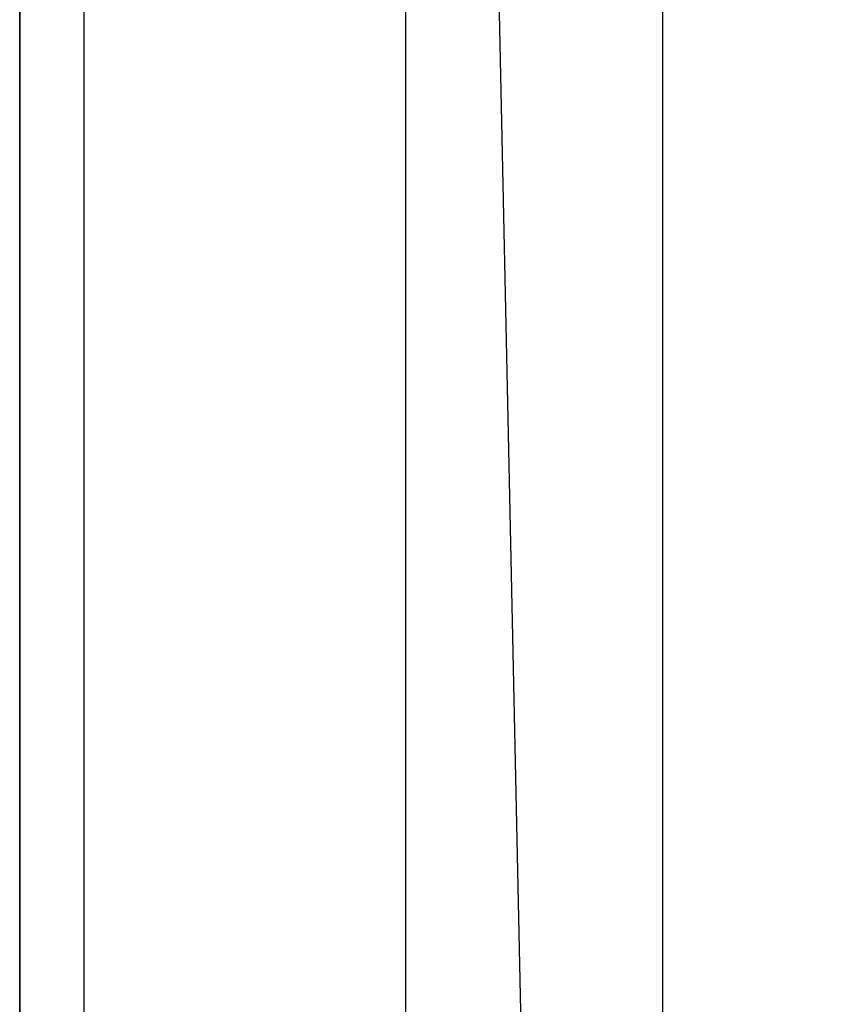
# Model space of a CAD drawing. Header units: millimetres. Extents: x 373037 to 682063, y 76092 to 274210.
# Tile 65 of 256: x 655477 to 656102, y 254950 to 255716. Entities that reach past the tile are written whole.
import ezdxf

# ---------------------------------------------------------------- set-up
doc = ezdxf.new("R2010")
doc.units = ezdxf.units.MM
doc.header["$LTSCALE"] = 100
for name, pattern in [('CK_ČERCHOVANÁ 50', [6, 3, -1.5, 0, -1.5]), ('ČERCHOVANÁ', [25.4, 12.7, -6.35, 0, -6.35]), ('ČÁRKOVANÁ01-01', [2, 1, -1])]:
    doc.linetypes.add(name, pattern=pattern)
doc.layers.add('PUDORYS', color=253, linetype='CONTINUOUS')

msp = doc.modelspace()

# ---------------------------------------------------------------- linework, layer by layer
at = {"layer": 'PUDORYS', "color": 252, "linetype": 'ČERCHOVANÁ', "ltscale": 25, "true_color": 0x939598}
msp.add_line((655776.64, 274209.56), (655776.64, 249134.92), dxfattribs=at)
at = {"layer": 'PUDORYS', "color": 252, "linetype": 'CK_ČERCHOVANÁ 50', "ltscale": 50, "true_color": 0x939598}
for p, q in [((655476.64, 249832.15), (655476.64, 273032.15)), ((655976.64, 252132.15), (655976.64, 256332.15))]:
    msp.add_line(p, q, dxfattribs=at)
at = {"layer": 'PUDORYS', "color": 252, "linetype": 'ČÁRKOVANÁ01-01', "ltscale": 200, "true_color": 0x939598}
msp.add_line((655976.64, 249832.15), (655476.64, 273032.15), dxfattribs=at)
at = {"layer": 'PUDORYS', "color": 252, "ltscale": 20, "true_color": 0x939598}
for p, q in [((655976.64, 250032.15), (655976.64, 272832.15)), ((655476.64, 254269.65), (655476.64, 256374.65))]:
    msp.add_line(p, q, dxfattribs=at)
at = {"layer": 'PUDORYS', "color": 252, "ltscale": 5, "true_color": 0x939598}
msp.add_line((655526.64, 250082.15), (655526.64, 272782.15), dxfattribs=at)
msp.add_lwpolyline([(655476.64, 250032.15), (681176.64, 250032.15), (681176.64, 272832.15), (655476.64, 272832.15)], close=True, dxfattribs=at)
at = {"layer": 'PUDORYS', "color": 252, "true_color": 0x939598}
msp.add_lwpolyline([(681176.64, 250032.15), (655476.64, 250032.15), (655476.64, 272832.15), (681176.64, 272832.15)], close=True, dxfattribs=at)

doc.saveas('drawing.dxf')
